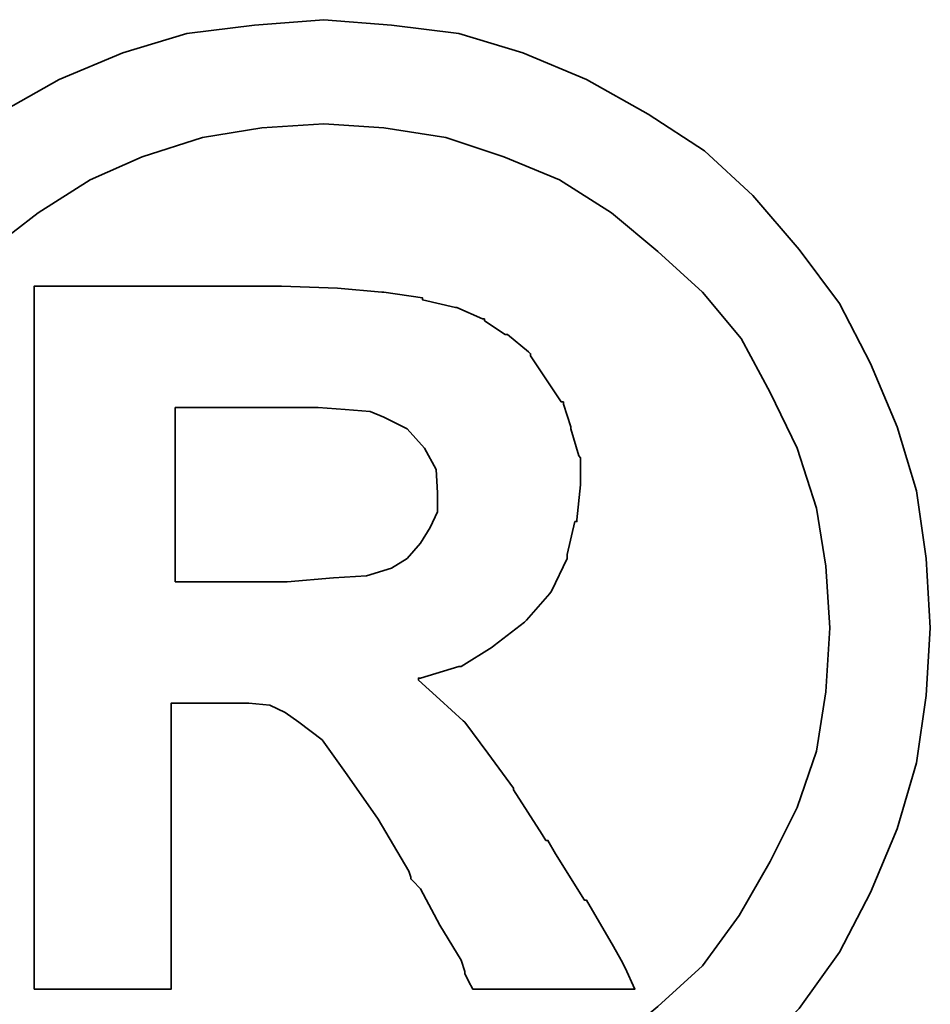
# Model space of a CAD drawing. Header units: millimetres. Extents: x 4 to 336, y 30 to 247.
# Tile 13 of 66: x 255.685 to 256.583, y 134.591 to 135.563. Entities that reach past the tile are written whole.
import ezdxf

# ---------------------------------------------------------------- set-up
doc = ezdxf.new("R2010")
doc.units = ezdxf.units.MM
doc.header["$LTSCALE"] = 0.2
doc.layers.add('DIM', color=4, linetype='CONTINUOUS')
doc.layers.add('layer 1', color=7, linetype='CONTINUOUS')

# ---------------------------------------------------------------- blocks, each defined once
blk = doc.blocks.new('A$Cf7f121c4')
at = {"layer": 'layer 1', "color": 1, "lineweight": 35}
for points, knots in [([(11.30121, 8.67557), (11.30121, 8.67557), (11.29724, 8.74405), (11.29724, 8.74405), (11.29724, 8.74405), (11.29724, 8.74405), (11.28772, 8.81074), (11.28772, 8.81074), (11.28772, 8.81074), (11.28772, 8.81074), (11.26866, 8.87385), (11.26866, 8.87385), (11.26866, 8.87385), (11.26866, 8.87385), (11.24207, 8.93657), (11.24207, 8.93657), (11.24207, 8.93657), (11.24207, 8.93657), (11.2115, 8.99572), (11.2115, 8.99572), (11.2115, 8.99572), (11.2115, 8.99572), (11.17181, 9.04891), (11.17181, 9.04891), (11.17181, 9.04891), (11.17181, 9.04891), (11.12616, 9.10211), (11.12616, 9.10211), (11.12616, 9.10211), (11.12616, 9.10211), (11.07852, 9.14617), (11.07852, 9.14617), (11.07852, 9.14617), (11.07852, 9.14617), (11.02295, 9.18229), (11.02295, 9.18229), (11.02295, 9.18229), (11.02295, 9.18229), (10.96221, 9.21643), (10.96221, 9.21643), (10.96221, 9.21643), (10.96221, 9.21643), (10.89949, 9.24303), (10.89949, 9.24303), (10.89949, 9.24303), (10.89949, 9.24303), (10.83638, 9.26208), (10.83638, 9.26208), (10.83638, 9.26208), (10.83638, 9.26208), (10.76969, 9.27002), (10.76969, 9.27002), (10.76969, 9.27002), (10.76969, 9.27002), (10.703, 9.27558), (10.703, 9.27558), (10.703, 9.27558), (10.703, 9.27558), (10.63472, 9.27002), (10.63472, 9.27002), (10.63472, 9.27002), (10.63472, 9.27002), (10.56803, 9.26208), (10.56803, 9.26208), (10.56803, 9.26208), (10.56803, 9.26208), (10.50492, 9.24303), (10.50492, 9.24303), (10.50492, 9.24303), (10.50492, 9.24303), (10.442, 9.21643), (10.442, 9.21643), (10.442, 9.21643), (10.442, 9.21643), (10.38107, 9.18229), (10.38107, 9.18229), (10.38107, 9.18229), (10.38107, 9.18229), (10.32589, 9.14617), (10.32589, 9.14617), (10.32589, 9.14617), (10.32589, 9.14617), (10.27825, 9.10211), (10.27825, 9.10211), (10.27825, 9.10211), (10.27825, 9.10211), (10.2326, 9.04891), (10.2326, 9.04891), (10.2326, 9.04891), (10.2326, 9.04891), (10.19271, 8.99572), (10.19271, 8.99572), (10.19271, 8.99572), (10.19271, 8.99572), (10.16214, 8.93657), (10.16214, 8.93657), (10.16214, 8.93657), (10.16214, 8.93657), (10.13535, 8.87385), (10.13535, 8.87385), (10.13535, 8.87385), (10.13535, 8.87385), (10.1163, 8.81074), (10.1163, 8.81074), (10.1163, 8.81074), (10.1163, 8.81074), (10.10677, 8.74405), (10.10677, 8.74405), (10.10677, 8.74405), (10.10677, 8.74405), (10.1032, 8.67557), (10.1032, 8.67557), (10.1032, 8.67557), (10.1032, 8.67557), (10.10677, 8.60889), (10.10677, 8.60889), (10.10677, 8.60889), (10.10677, 8.60889), (10.1163, 8.5424), (10.1163, 8.5424), (10.1163, 8.5424), (10.1163, 8.5424), (10.13535, 8.47749), (10.13535, 8.47749), (10.13535, 8.47749), (10.13535, 8.47749), (10.16214, 8.41477), (10.16214, 8.41477), (10.16214, 8.41477), (10.16214, 8.41477), (10.19271, 8.35582), (10.19271, 8.35582), (10.19271, 8.35582), (10.19271, 8.35582), (10.2326, 8.30025), (10.2326, 8.30025), (10.2326, 8.30025), (10.2326, 8.30025), (10.27825, 8.25262), (10.27825, 8.25262), (10.27825, 8.25262), (10.27825, 8.25262), (10.32589, 8.20697), (10.32589, 8.20697), (10.32589, 8.20697), (10.32589, 8.20697), (10.38107, 8.16509), (10.38107, 8.16509), (10.38107, 8.16509), (10.38107, 8.16509), (10.442, 8.13274), (10.442, 8.13274), (10.442, 8.13274), (10.442, 8.13274), (10.50492, 8.10614), (10.50492, 8.10614), (10.50492, 8.10614), (10.50492, 8.10614), (10.56803, 8.08709), (10.56803, 8.08709), (10.56803, 8.08709), (10.56803, 8.08709), (10.63472, 8.07756), (10.63472, 8.07756), (10.63472, 8.07756), (10.63472, 8.07756), (10.703, 8.07359), (10.703, 8.07359), (10.703, 8.07359), (10.703, 8.07359), (10.76969, 8.07756), (10.76969, 8.07756), (10.76969, 8.07756), (10.76969, 8.07756), (10.83638, 8.08709), (10.83638, 8.08709), (10.83638, 8.08709), (10.83638, 8.08709), (10.89949, 8.10614), (10.89949, 8.10614), (10.89949, 8.10614), (10.89949, 8.10614), (10.96221, 8.13274), (10.96221, 8.13274), (10.96221, 8.13274), (10.96221, 8.13274), (11.02295, 8.16509), (11.02295, 8.16509), (11.02295, 8.16509), (11.02295, 8.16509), (11.07852, 8.20697), (11.07852, 8.20697), (11.07852, 8.20697), (11.07852, 8.20697), (11.12616, 8.25262), (11.12616, 8.25262), (11.12616, 8.25262), (11.12616, 8.25262), (11.17181, 8.30025), (11.17181, 8.30025), (11.17181, 8.30025), (11.17181, 8.30025), (11.2115, 8.35582), (11.2115, 8.35582), (11.2115, 8.35582), (11.2115, 8.35582), (11.24207, 8.41477), (11.24207, 8.41477), (11.24207, 8.41477), (11.24207, 8.41477), (11.26866, 8.47749), (11.26866, 8.47749), (11.26866, 8.47749), (11.26866, 8.47749), (11.28772, 8.5424), (11.28772, 8.5424), (11.28772, 8.5424), (11.28772, 8.5424), (11.29724, 8.60889), (11.29724, 8.60889), (11.29724, 8.60889), (11.29724, 8.60889), (11.30121, 8.67557), (11.30121, 8.67557)], [0, 0, 0, 0, 0.017857, 0.017857, 0.017857, 0.017857, 0.035714, 0.035714, 0.035714, 0.035714, 0.053571, 0.053571, 0.053571, 0.053571, 0.071429, 0.071429, 0.071429, 0.071429, 0.089286, 0.089286, 0.089286, 0.089286, 0.107143, 0.107143, 0.107143, 0.107143, 0.125, 0.125, 0.125, 0.125, 0.142857, 0.142857, 0.142857, 0.142857, 0.160714, 0.160714, 0.160714, 0.160714, 0.178571, 0.178571, 0.178571, 0.178571, 0.196429, 0.196429, 0.196429, 0.196429, 0.214286, 0.214286, 0.214286, 0.214286, 0.232143, 0.232143, 0.232143, 0.232143, 0.25, 0.25, 0.25, 0.25, 0.267857, 0.267857, 0.267857, 0.267857, 0.285714, 0.285714, 0.285714, 0.285714, 0.303571, 0.303571, 0.303571, 0.303571, 0.321429, 0.321429, 0.321429, 0.321429, 0.339286, 0.339286, 0.339286, 0.339286, 0.357143, 0.357143, 0.357143, 0.357143, 0.375, 0.375, 0.375, 0.375, 0.392857, 0.392857, 0.392857, 0.392857, 0.410714, 0.410714, 0.410714, 0.410714, 0.428571, 0.428571, 0.428571, 0.428571, 0.446429, 0.446429, 0.446429, 0.446429, 0.464286, 0.464286, 0.464286, 0.464286, 0.482143, 0.482143, 0.482143, 0.482143, 0.5, 0.5, 0.5, 0.5, 0.517857, 0.517857, 0.517857, 0.517857, 0.535714, 0.535714, 0.535714, 0.535714, 0.553571, 0.553571, 0.553571, 0.553571, 0.571429, 0.571429, 0.571429, 0.571429, 0.589286, 0.589286, 0.589286, 0.589286, 0.607143, 0.607143, 0.607143, 0.607143, 0.625, 0.625, 0.625, 0.625, 0.642857, 0.642857, 0.642857, 0.642857, 0.660714, 0.660714, 0.660714, 0.660714, 0.678571, 0.678571, 0.678571, 0.678571, 0.696429, 0.696429, 0.696429, 0.696429, 0.714286, 0.714286, 0.714286, 0.714286, 0.732143, 0.732143, 0.732143, 0.732143, 0.75, 0.75, 0.75, 0.75, 0.767857, 0.767857, 0.767857, 0.767857, 0.785714, 0.785714, 0.785714, 0.785714, 0.803571, 0.803571, 0.803571, 0.803571, 0.821429, 0.821429, 0.821429, 0.821429, 0.839286, 0.839286, 0.839286, 0.839286, 0.857143, 0.857143, 0.857143, 0.857143, 0.875, 0.875, 0.875, 0.875, 0.892857, 0.892857, 0.892857, 0.892857, 0.910714, 0.910714, 0.910714, 0.910714, 0.928571, 0.928571, 0.928571, 0.928571, 0.946429, 0.946429, 0.946429, 0.946429, 0.964286, 0.964286, 0.964286, 0.964286, 0.982143, 0.982143, 0.982143, 0.982143, 1, 1, 1, 1]), ([(11.20197, 8.67557), (11.20197, 8.67557), (11.1982, 8.73651), (11.1982, 8.73651), (11.1982, 8.73651), (11.1982, 8.73651), (11.18887, 8.79367), (11.18887, 8.79367), (11.18887, 8.79367), (11.18887, 8.79367), (11.16982, 8.85282), (11.16982, 8.85282), (11.16982, 8.85282), (11.16982, 8.85282), (11.14322, 8.90799), (11.14322, 8.90799), (11.14322, 8.90799), (11.14322, 8.90799), (11.11464, 8.96118), (11.11464, 8.96118), (11.11464, 8.96118), (11.11464, 8.96118), (11.07654, 9.00684), (11.07654, 9.00684), (11.07654, 9.00684), (11.07654, 9.00684), (11.03247, 9.04693), (11.03247, 9.04693), (11.03247, 9.04693), (11.03247, 9.04693), (10.98682, 9.08504), (10.98682, 9.08504), (10.98682, 9.08504), (10.98682, 9.08504), (10.93562, 9.11759), (10.93562, 9.11759), (10.93562, 9.11759), (10.93562, 9.11759), (10.88044, 9.14021), (10.88044, 9.14021), (10.88044, 9.14021), (10.88044, 9.14021), (10.82328, 9.15927), (10.82328, 9.15927), (10.82328, 9.15927), (10.82328, 9.15927), (10.76215, 9.16879), (10.76215, 9.16879), (10.76215, 9.16879), (10.76215, 9.16879), (10.703, 9.17276), (10.703, 9.17276), (10.703, 9.17276), (10.703, 9.17276), (10.64207, 9.16879), (10.64207, 9.16879), (10.64207, 9.16879), (10.64207, 9.16879), (10.58332, 9.15927), (10.58332, 9.15927), (10.58332, 9.15927), (10.58332, 9.15927), (10.52397, 9.14021), (10.52397, 9.14021), (10.52397, 9.14021), (10.52397, 9.14021), (10.47256, 9.11759), (10.47256, 9.11759), (10.47256, 9.11759), (10.47256, 9.11759), (10.42116, 9.08504), (10.42116, 9.08504), (10.42116, 9.08504), (10.42116, 9.08504), (10.37154, 9.04693), (10.37154, 9.04693), (10.37154, 9.04693), (10.37154, 9.04693), (10.32807, 9.00684), (10.32807, 9.00684), (10.32807, 9.00684), (10.32807, 9.00684), (10.28977, 8.96118), (10.28977, 8.96118), (10.28977, 8.96118), (10.28977, 8.96118), (10.26119, 8.90799), (10.26119, 8.90799), (10.26119, 8.90799), (10.26119, 8.90799), (10.23657, 8.85282), (10.23657, 8.85282), (10.23657, 8.85282), (10.23657, 8.85282), (10.21553, 8.79367), (10.21553, 8.79367), (10.21553, 8.79367), (10.21553, 8.79367), (10.20779, 8.73651), (10.20779, 8.73651), (10.20779, 8.73651), (10.20779, 8.73651), (10.20402, 8.67557), (10.20402, 8.67557), (10.20402, 8.67557), (10.20402, 8.67557), (10.20779, 8.61266), (10.20779, 8.61266), (10.20779, 8.61266), (10.20779, 8.61266), (10.21553, 8.55391), (10.21553, 8.55391), (10.21553, 8.55391), (10.21553, 8.55391), (10.23657, 8.49853), (10.23657, 8.49853), (10.23657, 8.49853), (10.23657, 8.49853), (10.26119, 8.44514), (10.26119, 8.44514), (10.26119, 8.44514), (10.26119, 8.44514), (10.29175, 8.39195), (10.29175, 8.39195), (10.29175, 8.39195), (10.29175, 8.39195), (10.32807, 8.34233), (10.32807, 8.34233), (10.32807, 8.34233), (10.32807, 8.34233), (10.37154, 8.30224), (10.37154, 8.30224), (10.37154, 8.30224), (10.37154, 8.30224), (10.42116, 8.26413), (10.42116, 8.26413), (10.42116, 8.26413), (10.42116, 8.26413), (10.47256, 8.23178), (10.47256, 8.23178), (10.47256, 8.23178), (10.47256, 8.23178), (10.52397, 8.20915), (10.52397, 8.20915), (10.52397, 8.20915), (10.52397, 8.20915), (10.58332, 8.1899), (10.58332, 8.1899), (10.58332, 8.1899), (10.58332, 8.1899), (10.64207, 8.18037), (10.64207, 8.18037), (10.64207, 8.18037), (10.64207, 8.18037), (10.703, 8.1766), (10.703, 8.1766), (10.703, 8.1766), (10.703, 8.1766), (10.76215, 8.18037), (10.76215, 8.18037), (10.76215, 8.18037), (10.76215, 8.18037), (10.82328, 8.1899), (10.82328, 8.1899), (10.82328, 8.1899), (10.82328, 8.1899), (10.88044, 8.20915), (10.88044, 8.20915), (10.88044, 8.20915), (10.88044, 8.20915), (10.93562, 8.23178), (10.93562, 8.23178), (10.93562, 8.23178), (10.93562, 8.23178), (10.98682, 8.26413), (10.98682, 8.26413), (10.98682, 8.26413), (10.98682, 8.26413), (11.03247, 8.30224), (11.03247, 8.30224), (11.03247, 8.30224), (11.03247, 8.30224), (11.07654, 8.34233), (11.07654, 8.34233), (11.07654, 8.34233), (11.07654, 8.34233), (11.11266, 8.39195), (11.11266, 8.39195), (11.11266, 8.39195), (11.11266, 8.39195), (11.14322, 8.44514), (11.14322, 8.44514), (11.14322, 8.44514), (11.14322, 8.44514), (11.16982, 8.49853), (11.16982, 8.49853), (11.16982, 8.49853), (11.16982, 8.49853), (11.18887, 8.55391), (11.18887, 8.55391), (11.18887, 8.55391), (11.18887, 8.55391), (11.1982, 8.61266), (11.1982, 8.61266), (11.1982, 8.61266), (11.1982, 8.61266), (11.20197, 8.67557), (11.20197, 8.67557)], [0, 0, 0, 0, 0.019231, 0.019231, 0.019231, 0.019231, 0.038462, 0.038462, 0.038462, 0.038462, 0.057692, 0.057692, 0.057692, 0.057692, 0.076923, 0.076923, 0.076923, 0.076923, 0.096154, 0.096154, 0.096154, 0.096154, 0.115385, 0.115385, 0.115385, 0.115385, 0.134615, 0.134615, 0.134615, 0.134615, 0.153846, 0.153846, 0.153846, 0.153846, 0.173077, 0.173077, 0.173077, 0.173077, 0.192308, 0.192308, 0.192308, 0.192308, 0.211538, 0.211538, 0.211538, 0.211538, 0.230769, 0.230769, 0.230769, 0.230769, 0.25, 0.25, 0.25, 0.25, 0.269231, 0.269231, 0.269231, 0.269231, 0.288462, 0.288462, 0.288462, 0.288462, 0.307692, 0.307692, 0.307692, 0.307692, 0.326923, 0.326923, 0.326923, 0.326923, 0.346154, 0.346154, 0.346154, 0.346154, 0.365385, 0.365385, 0.365385, 0.365385, 0.384615, 0.384615, 0.384615, 0.384615, 0.403846, 0.403846, 0.403846, 0.403846, 0.423077, 0.423077, 0.423077, 0.423077, 0.442308, 0.442308, 0.442308, 0.442308, 0.461538, 0.461538, 0.461538, 0.461538, 0.480769, 0.480769, 0.480769, 0.480769, 0.5, 0.5, 0.5, 0.5, 0.519231, 0.519231, 0.519231, 0.519231, 0.538462, 0.538462, 0.538462, 0.538462, 0.557692, 0.557692, 0.557692, 0.557692, 0.576923, 0.576923, 0.576923, 0.576923, 0.596154, 0.596154, 0.596154, 0.596154, 0.615385, 0.615385, 0.615385, 0.615385, 0.634615, 0.634615, 0.634615, 0.634615, 0.653846, 0.653846, 0.653846, 0.653846, 0.673077, 0.673077, 0.673077, 0.673077, 0.692308, 0.692308, 0.692308, 0.692308, 0.711538, 0.711538, 0.711538, 0.711538, 0.730769, 0.730769, 0.730769, 0.730769, 0.75, 0.75, 0.75, 0.75, 0.769231, 0.769231, 0.769231, 0.769231, 0.788462, 0.788462, 0.788462, 0.788462, 0.807692, 0.807692, 0.807692, 0.807692, 0.826923, 0.826923, 0.826923, 0.826923, 0.846154, 0.846154, 0.846154, 0.846154, 0.865385, 0.865385, 0.865385, 0.865385, 0.884615, 0.884615, 0.884615, 0.884615, 0.903846, 0.903846, 0.903846, 0.903846, 0.923077, 0.923077, 0.923077, 0.923077, 0.942308, 0.942308, 0.942308, 0.942308, 0.961538, 0.961538, 0.961538, 0.961538, 0.980769, 0.980769, 0.980769, 0.980769, 1, 1, 1, 1]), ([(10.41739, 8.33479), (10.41739, 8.33479), (10.41739, 8.34233), (10.41739, 8.34233), (10.41739, 8.34233), (10.41739, 8.34233), (10.41739, 8.36317), (10.41739, 8.36317), (10.41739, 8.36317), (10.41739, 8.36317), (10.41739, 8.3977), (10.41739, 8.3977), (10.41739, 8.3977), (10.41739, 8.3977), (10.41739, 8.43938), (10.41739, 8.43938), (10.41739, 8.43938), (10.41739, 8.43938), (10.41739, 8.48881), (10.41739, 8.48881), (10.41739, 8.48881), (10.41739, 8.48881), (10.41739, 8.5424), (10.41739, 8.5424), (10.41739, 8.5424), (10.41739, 8.5424), (10.41739, 8.66406), (10.41739, 8.66406), (10.41739, 8.66406), (10.41739, 8.66406), (10.41739, 8.78593), (10.41739, 8.78593), (10.41739, 8.78593), (10.41739, 8.78593), (10.41739, 8.84329), (10.41739, 8.84329), (10.41739, 8.84329), (10.41739, 8.84329), (10.41739, 8.89291), (10.41739, 8.89291), (10.41739, 8.89291), (10.41739, 8.89291), (10.41739, 8.93836), (10.41739, 8.93836), (10.41739, 8.93836), (10.41739, 8.93836), (10.41739, 8.96912), (10.41739, 8.96912), (10.41739, 8.96912), (10.41739, 8.96912), (10.41739, 8.98977), (10.41739, 8.98977), (10.41739, 8.98977), (10.41739, 8.98977), (10.41739, 8.9977), (10.41739, 8.9977), (10.41739, 8.9977), (10.41739, 8.9977), (10.41739, 9.01279), (10.41739, 9.01279), (10.41739, 9.01279), (10.41739, 9.01279), (10.43069, 9.01279), (10.43069, 9.01279), (10.43069, 9.01279), (10.43069, 9.01279), (10.43466, 9.01279), (10.43466, 9.01279), (10.43466, 9.01279), (10.43466, 9.01279), (10.442, 9.01279), (10.442, 9.01279), (10.442, 9.01279), (10.442, 9.01279), (10.46879, 9.01279), (10.46879, 9.01279), (10.46879, 9.01279), (10.46879, 9.01279), (10.50492, 9.01279), (10.50492, 9.01279), (10.50492, 9.01279), (10.50492, 9.01279), (10.54699, 9.01279), (10.54699, 9.01279), (10.54699, 9.01279), (10.54699, 9.01279), (10.59066, 9.01279), (10.59066, 9.01279), (10.59066, 9.01279), (10.59066, 9.01279), (10.6252, 9.01279), (10.6252, 9.01279), (10.6252, 9.01279), (10.6252, 9.01279), (10.64802, 9.01279), (10.64802, 9.01279), (10.64802, 9.01279), (10.64802, 9.01279), (10.65536, 9.01279), (10.65536, 9.01279), (10.65536, 9.01279), (10.65536, 9.01279), (10.65933, 9.01279), (10.65933, 9.01279), (10.65933, 9.01279), (10.65933, 9.01279), (10.66132, 9.01279), (10.66132, 9.01279), (10.66132, 9.01279), (10.66132, 9.01279), (10.7165, 9.01081), (10.7165, 9.01081), (10.7165, 9.01081), (10.7165, 9.01081), (10.76016, 9.00684), (10.76016, 9.00684), (10.76016, 9.00684), (10.76016, 9.00684), (10.76215, 9.00684), (10.76215, 9.00684), (10.76215, 9.00684), (10.76215, 9.00684), (10.80025, 9.00128), (10.80025, 9.00128), (10.80025, 9.00128), (10.80025, 9.00128), (10.80025, 8.99929), (10.80025, 8.99929), (10.80025, 8.99929), (10.80025, 8.99929), (10.8328, 8.99175), (10.8328, 8.99175), (10.8328, 8.99175), (10.8328, 8.99175), (10.83439, 8.99175), (10.83439, 8.99175), (10.83439, 8.99175), (10.83439, 8.99175), (10.8594, 8.98044), (10.8594, 8.98044), (10.8594, 8.98044), (10.8594, 8.98044), (10.86138, 8.98044), (10.86138, 8.98044), (10.86138, 8.98044), (10.86138, 8.98044), (10.86138, 8.97865), (10.86138, 8.97865), (10.86138, 8.97865), (10.86138, 8.97865), (10.88203, 8.96516), (10.88203, 8.96516), (10.88203, 8.96516), (10.88203, 8.96516), (10.88421, 8.96516), (10.88421, 8.96516), (10.88421, 8.96516), (10.88421, 8.96516), (10.90505, 8.94789), (10.90505, 8.94789), (10.90505, 8.94789), (10.90505, 8.94789), (10.90703, 8.9461), (10.90703, 8.9461), (10.90703, 8.9461), (10.90703, 8.9461), (10.90703, 8.94412), (10.90703, 8.94412), (10.90703, 8.94412), (10.90703, 8.94412), (10.92212, 8.92129), (10.92212, 8.92129), (10.92212, 8.92129), (10.92212, 8.92129), (10.9372, 8.89847), (10.9372, 8.89847), (10.9372, 8.89847), (10.9372, 8.89847), (10.93939, 8.89847), (10.93939, 8.89847), (10.93939, 8.89847), (10.93939, 8.89847), (10.93939, 8.89648), (10.93939, 8.89648), (10.93939, 8.89648), (10.93939, 8.89648), (10.94673, 8.87385), (10.94673, 8.87385), (10.94673, 8.87385), (10.94673, 8.87385), (10.94673, 8.87187), (10.94673, 8.87187), (10.94673, 8.87187), (10.94673, 8.87187), (10.95467, 8.84527), (10.95467, 8.84527), (10.95467, 8.84527), (10.95467, 8.84527), (10.95626, 8.84329), (10.95626, 8.84329), (10.95626, 8.84329), (10.95626, 8.84329), (10.95626, 8.81828), (10.95626, 8.81828), (10.95626, 8.81828), (10.95626, 8.81828), (10.95626, 8.81669), (10.95626, 8.81669), (10.95626, 8.81669), (10.95626, 8.81669), (10.95269, 8.78216), (10.95269, 8.78216), (10.95269, 8.78216), (10.95269, 8.78216), (10.95269, 8.78057), (10.95269, 8.78057), (10.95269, 8.78057), (10.95269, 8.78057), (10.9507, 8.78057), (10.9507, 8.78057), (10.9507, 8.78057), (10.9507, 8.78057), (10.94296, 8.74802), (10.94296, 8.74802), (10.94296, 8.74802), (10.94296, 8.74802), (10.94296, 8.74603), (10.94296, 8.74603), (10.94296, 8.74603), (10.94296, 8.74603), (10.94296, 8.74405), (10.94296, 8.74405), (10.94296, 8.74405), (10.94296, 8.74405), (10.92768, 8.7119), (10.92768, 8.7119), (10.92768, 8.7119), (10.92768, 8.7119), (10.92609, 8.70971), (10.92609, 8.70971), (10.92609, 8.70971), (10.92609, 8.70971), (10.90307, 8.68332), (10.90307, 8.68332), (10.90307, 8.68332), (10.90307, 8.68332), (10.90108, 8.68133), (10.90108, 8.68133), (10.90108, 8.68133), (10.90108, 8.68133), (10.87091, 8.65831), (10.87091, 8.65831), (10.87091, 8.65831), (10.87091, 8.65831), (10.86893, 8.65672), (10.86893, 8.65672), (10.86893, 8.65672), (10.86893, 8.65672), (10.83836, 8.63767), (10.83836, 8.63767), (10.83836, 8.63767), (10.83836, 8.63767), (10.83638, 8.63767), (10.83638, 8.63767), (10.83638, 8.63767), (10.83638, 8.63767), (10.79827, 8.62615), (10.79827, 8.62615), (10.79827, 8.62615), (10.79827, 8.62615), (10.79628, 8.62615), (10.79628, 8.62615), (10.79628, 8.62615), (10.79628, 8.62615), (10.79628, 8.62417), (10.79628, 8.62417), (10.79628, 8.62417), (10.79628, 8.62417), (10.81732, 8.60511), (10.81732, 8.60511), (10.81732, 8.60511), (10.81732, 8.60511), (10.84035, 8.58408), (10.84035, 8.58408), (10.84035, 8.58408), (10.84035, 8.58408), (10.84213, 8.58249), (10.84213, 8.58249), (10.84213, 8.58249), (10.84213, 8.58249), (10.86496, 8.55192), (10.86496, 8.55192), (10.86496, 8.55192), (10.86496, 8.55192), (10.88997, 8.51739), (10.88997, 8.51739), (10.88997, 8.51739), (10.88997, 8.51739), (10.88997, 8.5158), (10.88997, 8.5158), (10.88997, 8.5158), (10.88997, 8.5158), (10.91835, 8.47174), (10.91835, 8.47174), (10.91835, 8.47174), (10.91835, 8.47174), (10.92212, 8.46598), (10.92212, 8.46598), (10.92212, 8.46598), (10.92212, 8.46598), (10.9241, 8.46598), (10.9241, 8.46598), (10.9241, 8.46598), (10.9241, 8.46598), (10.93165, 8.45268), (10.93165, 8.45268), (10.93165, 8.45268), (10.93165, 8.45268), (10.96023, 8.40703), (10.96023, 8.40703), (10.96023, 8.40703), (10.96023, 8.40703), (10.96221, 8.40703), (10.96221, 8.40703), (10.96221, 8.40703), (10.96221, 8.40703), (10.98881, 8.36138), (10.98881, 8.36138), (10.98881, 8.36138), (10.98881, 8.36138), (10.99635, 8.34789), (10.99635, 8.34789), (10.99635, 8.34789), (10.99635, 8.34789), (11.00032, 8.34034), (11.00032, 8.34034), (11.00032, 8.34034), (11.00032, 8.34034), (11.00985, 8.31931), (11.00985, 8.31931), (11.00985, 8.31931), (11.00985, 8.31931), (10.98881, 8.31931), (10.98881, 8.31931), (10.98881, 8.31931), (10.98881, 8.31931), (10.98504, 8.31931), (10.98504, 8.31931), (10.98504, 8.31931), (10.98504, 8.31931), (10.96777, 8.31931), (10.96777, 8.31931), (10.96777, 8.31931), (10.96777, 8.31931), (10.92212, 8.31931), (10.92212, 8.31931), (10.92212, 8.31931), (10.92212, 8.31931), (10.87647, 8.31931), (10.87647, 8.31931), (10.87647, 8.31931), (10.87647, 8.31931), (10.86138, 8.31931), (10.86138, 8.31931), (10.86138, 8.31931), (10.86138, 8.31931), (10.85742, 8.31931), (10.85742, 8.31931), (10.85742, 8.31931), (10.85742, 8.31931), (10.84987, 8.31931), (10.84987, 8.31931), (10.84987, 8.31931), (10.84987, 8.31931), (10.8459, 8.32724), (10.8459, 8.32724), (10.8459, 8.32724), (10.8459, 8.32724), (10.84213, 8.33479), (10.84213, 8.33479), (10.84213, 8.33479), (10.84213, 8.33479), (10.84213, 8.33677), (10.84213, 8.33677), (10.84213, 8.33677), (10.84213, 8.33677), (10.83836, 8.34789), (10.83836, 8.34789), (10.83836, 8.34789), (10.83836, 8.34789), (10.81732, 8.38242), (10.81732, 8.38242), (10.81732, 8.38242), (10.81732, 8.38242), (10.79827, 8.41835), (10.79827, 8.41835), (10.79827, 8.41835), (10.79827, 8.41835), (10.79073, 8.42609), (10.79073, 8.42609), (10.79073, 8.42609), (10.79073, 8.42609), (10.78874, 8.42807), (10.78874, 8.42807), (10.78874, 8.42807), (10.78874, 8.42807), (10.78874, 8.42986), (10.78874, 8.42986), (10.78874, 8.42986), (10.78874, 8.42986), (10.78676, 8.43561), (10.78676, 8.43561), (10.78676, 8.43561), (10.78676, 8.43561), (10.75659, 8.48702), (10.75659, 8.48702), (10.75659, 8.48702), (10.75659, 8.48702), (10.72602, 8.53069), (10.72602, 8.53069), (10.72602, 8.53069), (10.72602, 8.53069), (10.70141, 8.56522), (10.70141, 8.56522), (10.70141, 8.56522), (10.70141, 8.56522), (10.67839, 8.58249), (10.67839, 8.58249), (10.67839, 8.58249), (10.67839, 8.58249), (10.66489, 8.59202), (10.66489, 8.59202), (10.66489, 8.59202), (10.66489, 8.59202), (10.64981, 8.59956), (10.64981, 8.59956), (10.64981, 8.59956), (10.64981, 8.59956), (10.62897, 8.60154), (10.62897, 8.60154), (10.62897, 8.60154), (10.62897, 8.60154), (10.60217, 8.60154), (10.60217, 8.60154), (10.60217, 8.60154), (10.60217, 8.60154), (10.5982, 8.60154), (10.5982, 8.60154), (10.5982, 8.60154), (10.5982, 8.60154), (10.59463, 8.60154), (10.59463, 8.60154), (10.59463, 8.60154), (10.59463, 8.60154), (10.57161, 8.60154), (10.57161, 8.60154), (10.57161, 8.60154), (10.57161, 8.60154), (10.55255, 8.60154), (10.55255, 8.60154), (10.55255, 8.60154), (10.55255, 8.60154), (10.55255, 8.58785), (10.55255, 8.58785), (10.55255, 8.58785), (10.55255, 8.58785), (10.55255, 8.57296), (10.55255, 8.57296), (10.55255, 8.57296), (10.55255, 8.57296), (10.55255, 8.52691), (10.55255, 8.52691), (10.55255, 8.52691), (10.55255, 8.52691), (10.55255, 8.47749), (10.55255, 8.47749), (10.55255, 8.47749), (10.55255, 8.47749), (10.55255, 8.4241), (10.55255, 8.4241), (10.55255, 8.4241), (10.55255, 8.4241), (10.55255, 8.38044), (10.55255, 8.38044), (10.55255, 8.38044), (10.55255, 8.38044), (10.55255, 8.36317), (10.55255, 8.36317), (10.55255, 8.36317), (10.55255, 8.36317), (10.55255, 8.34987), (10.55255, 8.34987), (10.55255, 8.34987), (10.55255, 8.34987), (10.55255, 8.33836), (10.55255, 8.33836), (10.55255, 8.33836), (10.55255, 8.33836), (10.55255, 8.33479), (10.55255, 8.33479), (10.55255, 8.33479), (10.55255, 8.33479), (10.55255, 8.31931), (10.55255, 8.31931), (10.55255, 8.31931), (10.55255, 8.31931), (10.53945, 8.31931), (10.53945, 8.31931), (10.53945, 8.31931), (10.53945, 8.31931), (10.53548, 8.31931), (10.53548, 8.31931), (10.53548, 8.31931), (10.53548, 8.31931), (10.52397, 8.31931), (10.52397, 8.31931), (10.52397, 8.31931), (10.52397, 8.31931), (10.48428, 8.31931), (10.48428, 8.31931), (10.48428, 8.31931), (10.48428, 8.31931), (10.44974, 8.31931), (10.44974, 8.31931), (10.44974, 8.31931), (10.44974, 8.31931), (10.43843, 8.31931), (10.43843, 8.31931), (10.43843, 8.31931), (10.43843, 8.31931), (10.43069, 8.31931), (10.43069, 8.31931), (10.43069, 8.31931), (10.43069, 8.31931), (10.41739, 8.31931), (10.41739, 8.31931), (10.41739, 8.31931), (10.41739, 8.31931), (10.41739, 8.33479), (10.41739, 8.33479)], [0, 0, 0, 0, 0.007407, 0.007407, 0.007407, 0.007407, 0.014815, 0.014815, 0.014815, 0.014815, 0.022222, 0.022222, 0.022222, 0.022222, 0.02963, 0.02963, 0.02963, 0.02963, 0.037037, 0.037037, 0.037037, 0.037037, 0.044444, 0.044444, 0.044444, 0.044444, 0.051852, 0.051852, 0.051852, 0.051852, 0.059259, 0.059259, 0.059259, 0.059259, 0.066667, 0.066667, 0.066667, 0.066667, 0.074074, 0.074074, 0.074074, 0.074074, 0.081481, 0.081481, 0.081481, 0.081481, 0.088889, 0.088889, 0.088889, 0.088889, 0.096296, 0.096296, 0.096296, 0.096296, 0.103704, 0.103704, 0.103704, 0.103704, 0.111111, 0.111111, 0.111111, 0.111111, 0.118519, 0.118519, 0.118519, 0.118519, 0.125926, 0.125926, 0.125926, 0.125926, 0.133333, 0.133333, 0.133333, 0.133333, 0.140741, 0.140741, 0.140741, 0.140741, 0.148148, 0.148148, 0.148148, 0.148148, 0.155556, 0.155556, 0.155556, 0.155556, 0.162963, 0.162963, 0.162963, 0.162963, 0.17037, 0.17037, 0.17037, 0.17037, 0.177778, 0.177778, 0.177778, 0.177778, 0.185185, 0.185185, 0.185185, 0.185185, 0.192593, 0.192593, 0.192593, 0.192593, 0.2, 0.2, 0.2, 0.2, 0.207407, 0.207407, 0.207407, 0.207407, 0.214815, 0.214815, 0.214815, 0.214815, 0.222222, 0.222222, 0.222222, 0.222222, 0.22963, 0.22963, 0.22963, 0.22963, 0.237037, 0.237037, 0.237037, 0.237037, 0.244444, 0.244444, 0.244444, 0.244444, 0.251852, 0.251852, 0.251852, 0.251852, 0.259259, 0.259259, 0.259259, 0.259259, 0.266667, 0.266667, 0.266667, 0.266667, 0.274074, 0.274074, 0.274074, 0.274074, 0.281481, 0.281481, 0.281481, 0.281481, 0.288889, 0.288889, 0.288889, 0.288889, 0.296296, 0.296296, 0.296296, 0.296296, 0.303704, 0.303704, 0.303704, 0.303704, 0.311111, 0.311111, 0.311111, 0.311111, 0.318519, 0.318519, 0.318519, 0.318519, 0.325926, 0.325926, 0.325926, 0.325926, 0.333333, 0.333333, 0.333333, 0.333333, 0.340741, 0.340741, 0.340741, 0.340741, 0.348148, 0.348148, 0.348148, 0.348148, 0.355556, 0.355556, 0.355556, 0.355556, 0.362963, 0.362963, 0.362963, 0.362963, 0.37037, 0.37037, 0.37037, 0.37037, 0.377778, 0.377778, 0.377778, 0.377778, 0.385185, 0.385185, 0.385185, 0.385185, 0.392593, 0.392593, 0.392593, 0.392593, 0.4, 0.4, 0.4, 0.4, 0.407407, 0.407407, 0.407407, 0.407407, 0.414815, 0.414815, 0.414815, 0.414815, 0.422222, 0.422222, 0.422222, 0.422222, 0.42963, 0.42963, 0.42963, 0.42963, 0.437037, 0.437037, 0.437037, 0.437037, 0.444444, 0.444444, 0.444444, 0.444444, 0.451852, 0.451852, 0.451852, 0.451852, 0.459259, 0.459259, 0.459259, 0.459259, 0.466667, 0.466667, 0.466667, 0.466667, 0.474074, 0.474074, 0.474074, 0.474074, 0.481481, 0.481481, 0.481481, 0.481481, 0.488889, 0.488889, 0.488889, 0.488889, 0.496296, 0.496296, 0.496296, 0.496296, 0.503704, 0.503704, 0.503704, 0.503704, 0.511111, 0.511111, 0.511111, 0.511111, 0.518519, 0.518519, 0.518519, 0.518519, 0.525926, 0.525926, 0.525926, 0.525926, 0.533333, 0.533333, 0.533333, 0.533333, 0.540741, 0.540741, 0.540741, 0.540741, 0.548148, 0.548148, 0.548148, 0.548148, 0.555556, 0.555556, 0.555556, 0.555556, 0.562963, 0.562963, 0.562963, 0.562963, 0.57037, 0.57037, 0.57037, 0.57037, 0.577778, 0.577778, 0.577778, 0.577778, 0.585185, 0.585185, 0.585185, 0.585185, 0.592593, 0.592593, 0.592593, 0.592593, 0.6, 0.6, 0.6, 0.6, 0.607407, 0.607407, 0.607407, 0.607407, 0.614815, 0.614815, 0.614815, 0.614815, 0.622222, 0.622222, 0.622222, 0.622222, 0.62963, 0.62963, 0.62963, 0.62963, 0.637037, 0.637037, 0.637037, 0.637037, 0.644444, 0.644444, 0.644444, 0.644444, 0.651852, 0.651852, 0.651852, 0.651852, 0.659259, 0.659259, 0.659259, 0.659259, 0.666667, 0.666667, 0.666667, 0.666667, 0.674074, 0.674074, 0.674074, 0.674074, 0.681481, 0.681481, 0.681481, 0.681481, 0.688889, 0.688889, 0.688889, 0.688889, 0.696296, 0.696296, 0.696296, 0.696296, 0.703704, 0.703704, 0.703704, 0.703704, 0.711111, 0.711111, 0.711111, 0.711111, 0.718519, 0.718519, 0.718519, 0.718519, 0.725926, 0.725926, 0.725926, 0.725926, 0.733333, 0.733333, 0.733333, 0.733333, 0.740741, 0.740741, 0.740741, 0.740741, 0.748148, 0.748148, 0.748148, 0.748148, 0.755556, 0.755556, 0.755556, 0.755556, 0.762963, 0.762963, 0.762963, 0.762963, 0.77037, 0.77037, 0.77037, 0.77037, 0.777778, 0.777778, 0.777778, 0.777778, 0.785185, 0.785185, 0.785185, 0.785185, 0.792593, 0.792593, 0.792593, 0.792593, 0.8, 0.8, 0.8, 0.8, 0.807407, 0.807407, 0.807407, 0.807407, 0.814815, 0.814815, 0.814815, 0.814815, 0.822222, 0.822222, 0.822222, 0.822222, 0.82963, 0.82963, 0.82963, 0.82963, 0.837037, 0.837037, 0.837037, 0.837037, 0.844444, 0.844444, 0.844444, 0.844444, 0.851852, 0.851852, 0.851852, 0.851852, 0.859259, 0.859259, 0.859259, 0.859259, 0.866667, 0.866667, 0.866667, 0.866667, 0.874074, 0.874074, 0.874074, 0.874074, 0.881481, 0.881481, 0.881481, 0.881481, 0.888889, 0.888889, 0.888889, 0.888889, 0.896296, 0.896296, 0.896296, 0.896296, 0.903704, 0.903704, 0.903704, 0.903704, 0.911111, 0.911111, 0.911111, 0.911111, 0.918519, 0.918519, 0.918519, 0.918519, 0.925926, 0.925926, 0.925926, 0.925926, 0.933333, 0.933333, 0.933333, 0.933333, 0.940741, 0.940741, 0.940741, 0.940741, 0.948148, 0.948148, 0.948148, 0.948148, 0.955556, 0.955556, 0.955556, 0.955556, 0.962963, 0.962963, 0.962963, 0.962963, 0.97037, 0.97037, 0.97037, 0.97037, 0.977778, 0.977778, 0.977778, 0.977778, 0.985185, 0.985185, 0.985185, 0.985185, 0.992593, 0.992593, 0.992593, 0.992593, 1, 1, 1, 1]), ([(10.55652, 8.89291), (10.55652, 8.89291), (10.55652, 8.87743), (10.55652, 8.87743), (10.55652, 8.87743), (10.55652, 8.87743), (10.55652, 8.84329), (10.55652, 8.84329), (10.55652, 8.84329), (10.55652, 8.84329), (10.55652, 8.80498), (10.55652, 8.80498), (10.55652, 8.80498), (10.55652, 8.80498), (10.55652, 8.77104), (10.55652, 8.77104), (10.55652, 8.77104), (10.55652, 8.77104), (10.55652, 8.73651), (10.55652, 8.73651), (10.55652, 8.73651), (10.55652, 8.73651), (10.55652, 8.72122), (10.55652, 8.72122), (10.55652, 8.72122), (10.55652, 8.72122), (10.56009, 8.72122), (10.56009, 8.72122), (10.56009, 8.72122), (10.56009, 8.72122), (10.60217, 8.72122), (10.60217, 8.72122), (10.60217, 8.72122), (10.60217, 8.72122), (10.64802, 8.72122), (10.64802, 8.72122), (10.64802, 8.72122), (10.64802, 8.72122), (10.6631, 8.72122), (10.6631, 8.72122), (10.6631, 8.72122), (10.6631, 8.72122), (10.66688, 8.72122), (10.66688, 8.72122), (10.66688, 8.72122), (10.66688, 8.72122), (10.71253, 8.725), (10.71253, 8.725), (10.71253, 8.725), (10.71253, 8.725), (10.74508, 8.72698), (10.74508, 8.72698), (10.74508, 8.72698), (10.74508, 8.72698), (10.76969, 8.73452), (10.76969, 8.73452), (10.76969, 8.73452), (10.76969, 8.73452), (10.78517, 8.74405), (10.78517, 8.74405), (10.78517, 8.74405), (10.78517, 8.74405), (10.79827, 8.75933), (10.79827, 8.75933), (10.79827, 8.75933), (10.79827, 8.75933), (10.8078, 8.77462), (10.8078, 8.77462), (10.8078, 8.77462), (10.8078, 8.77462), (10.81534, 8.7901), (10.81534, 8.7901), (10.81534, 8.7901), (10.81534, 8.7901), (10.81534, 8.80875), (10.81534, 8.80875), (10.81534, 8.80875), (10.81534, 8.80875), (10.81375, 8.83178), (10.81375, 8.83178), (10.81375, 8.83178), (10.81375, 8.83178), (10.80224, 8.85282), (10.80224, 8.85282), (10.80224, 8.85282), (10.80224, 8.85282), (10.78517, 8.87187), (10.78517, 8.87187), (10.78517, 8.87187), (10.78517, 8.87187), (10.76215, 8.88338), (10.76215, 8.88338), (10.76215, 8.88338), (10.76215, 8.88338), (10.74885, 8.88894), (10.74885, 8.88894), (10.74885, 8.88894), (10.74885, 8.88894), (10.72404, 8.89092), (10.72404, 8.89092), (10.72404, 8.89092), (10.72404, 8.89092), (10.69744, 8.89291), (10.69744, 8.89291), (10.69744, 8.89291), (10.69744, 8.89291), (10.65933, 8.89291), (10.65933, 8.89291), (10.65933, 8.89291), (10.65933, 8.89291), (10.65536, 8.89291), (10.65536, 8.89291), (10.65536, 8.89291), (10.65536, 8.89291), (10.64028, 8.89291), (10.64028, 8.89291), (10.64028, 8.89291), (10.64028, 8.89291), (10.5982, 8.89291), (10.5982, 8.89291), (10.5982, 8.89291), (10.5982, 8.89291), (10.56009, 8.89291), (10.56009, 8.89291), (10.56009, 8.89291), (10.56009, 8.89291), (10.55652, 8.89291), (10.55652, 8.89291)], [0, 0, 0, 0, 0.03125, 0.03125, 0.03125, 0.03125, 0.0625, 0.0625, 0.0625, 0.0625, 0.09375, 0.09375, 0.09375, 0.09375, 0.125, 0.125, 0.125, 0.125, 0.15625, 0.15625, 0.15625, 0.15625, 0.1875, 0.1875, 0.1875, 0.1875, 0.21875, 0.21875, 0.21875, 0.21875, 0.25, 0.25, 0.25, 0.25, 0.28125, 0.28125, 0.28125, 0.28125, 0.3125, 0.3125, 0.3125, 0.3125, 0.34375, 0.34375, 0.34375, 0.34375, 0.375, 0.375, 0.375, 0.375, 0.40625, 0.40625, 0.40625, 0.40625, 0.4375, 0.4375, 0.4375, 0.4375, 0.46875, 0.46875, 0.46875, 0.46875, 0.5, 0.5, 0.5, 0.5, 0.53125, 0.53125, 0.53125, 0.53125, 0.5625, 0.5625, 0.5625, 0.5625, 0.59375, 0.59375, 0.59375, 0.59375, 0.625, 0.625, 0.625, 0.625, 0.65625, 0.65625, 0.65625, 0.65625, 0.6875, 0.6875, 0.6875, 0.6875, 0.71875, 0.71875, 0.71875, 0.71875, 0.75, 0.75, 0.75, 0.75, 0.78125, 0.78125, 0.78125, 0.78125, 0.8125, 0.8125, 0.8125, 0.8125, 0.84375, 0.84375, 0.84375, 0.84375, 0.875, 0.875, 0.875, 0.875, 0.90625, 0.90625, 0.90625, 0.90625, 0.9375, 0.9375, 0.9375, 0.9375, 0.96875, 0.96875, 0.96875, 0.96875, 1, 1, 1, 1])]:
    blk.add_open_spline(points, degree=3, knots=knots, dxfattribs=at)

msp = doc.modelspace()

# ---------------------------------------------------------------- block references
at = {"layer": 'DIM'}
msp.add_blockref('A$Cf7f121c4', (245.28223, 126.28696), dxfattribs=at)

doc.saveas('drawing.dxf')
